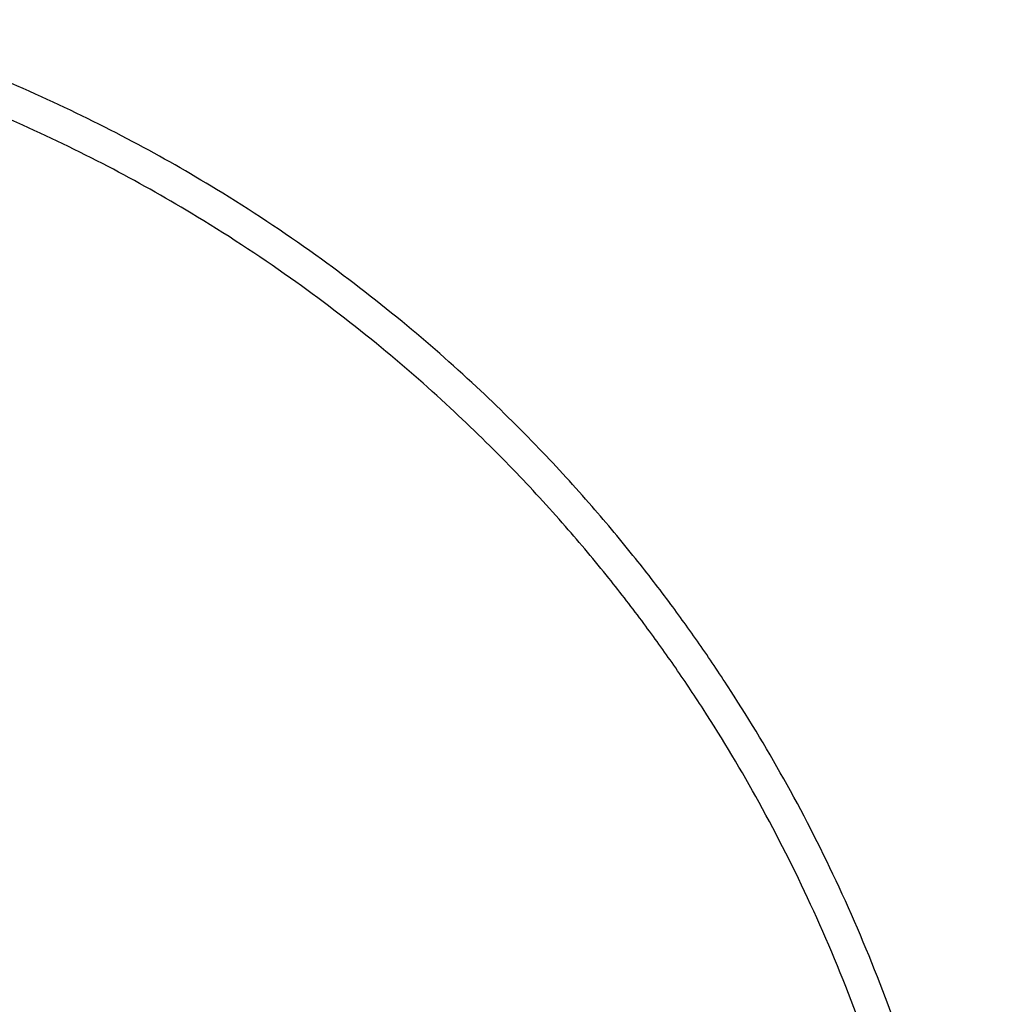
# Model space of a CAD drawing. Header units: millimetres. Extents: x 591 to 936, y 334 to 746.
# Tile 33 of 256: x 885 to 912, y 387 to 414. Entities that reach past the tile are written whole.
import ezdxf

# ---------------------------------------------------------------- set-up
doc = ezdxf.new("R2010")
doc.units = ezdxf.units.MM

msp = doc.modelspace()

# ---------------------------------------------------------------- linework, layer by layer
at = {"color": 7, "linetype": 'Continuous', "lineweight": 25}
for points, knots in [([(893.127, 335.641), (894.083, 336.368), (895.927, 337.769), (898.378, 340.05), (900.492, 342.299), (902.285, 344.485), (903.791, 346.565), (905.041, 348.506), (906.065, 350.282), (906.902, 351.889), (907.613, 353.391), (908.246, 354.861), (908.829, 356.362), (909.541, 358.415), (910.299, 361.059), (910.976, 364.319), (911.409, 367.645), (911.591, 371), (911.521, 374.359), (911.197, 377.704), (910.623, 381.015), (909.802, 384.273), (908.741, 387.447), (907.47, 390.478), (906.03, 393.313), (904.713, 395.51), (903.611, 397.154), (902.738, 398.37), (901.739, 399.665), (900.536, 401.107), (899.076, 402.702), (897.334, 404.419), (895.282, 406.219), (892.893, 408.057), (890.399, 409.708), (887.859, 411.157), (885.328, 412.398), (882.579, 413.546), (880.637, 414.164), (879.64, 414.481)], [0, 0, 0, 0, 0.036291, 0.069976, 0.101054, 0.129525, 0.155389, 0.178645, 0.199293, 0.217333, 0.233415, 0.249498, 0.265716, 0.282067, 0.315168, 0.348799, 0.382624, 0.41645, 0.450275, 0.484101, 0.517927, 0.551752, 0.585578, 0.618992, 0.651019, 0.681617, 0.696382, 0.710815, 0.726879, 0.7458, 0.767578, 0.792211, 0.819702, 0.850048, 0.883249, 0.910027, 0.938412, 0.968403, 1, 1, 1, 1]), ([(891.825, 335.865), (892.79, 336.566), (894.65, 337.918), (897.128, 340.133), (899.269, 342.324), (901.089, 344.461), (902.62, 346.5), (903.893, 348.406), (904.937, 350.153), (905.793, 351.736), (906.52, 353.216), (907.169, 354.667), (907.768, 356.148), (908.502, 358.177), (909.287, 360.793), (909.995, 364.021), (910.459, 367.318), (910.671, 370.647), (910.627, 373.983), (910.33, 377.305), (909.779, 380.596), (908.979, 383.834), (907.938, 386.989), (906.684, 390.002), (905.259, 392.818), (903.953, 395.001), (902.859, 396.633), (901.991, 397.84), (900.999, 399.124), (899.801, 400.554), (898.349, 402.134), (896.614, 403.833), (894.57, 405.613), (892.189, 407.426), (889.704, 409.051), (887.172, 410.472), (884.65, 411.685), (881.911, 412.801), (879.977, 413.396), (878.984, 413.701)], [0, 0, 0, 0, 0.0362907, 0.0699751, 0.1010528, 0.1295235, 0.1553869, 0.1786428, 0.1992909, 0.2173311, 0.2334129, 0.2494957, 0.2657128, 0.2820641, 0.3151636, 0.3487939, 0.3826186, 0.4164433, 0.450268, 0.4840928, 0.5179175, 0.5517424, 0.5855672, 0.6189814, 0.6510086, 0.6816071, 0.6963725, 0.7108061, 0.726869, 0.7457891, 0.7675663, 0.7922004, 0.8196911, 0.8500382, 0.8832413, 0.9100209, 0.9384073, 0.9684003, 1, 1, 1, 1])]:
    msp.add_open_spline(points, degree=3, knots=knots, dxfattribs=at)

doc.saveas('drawing.dxf')
